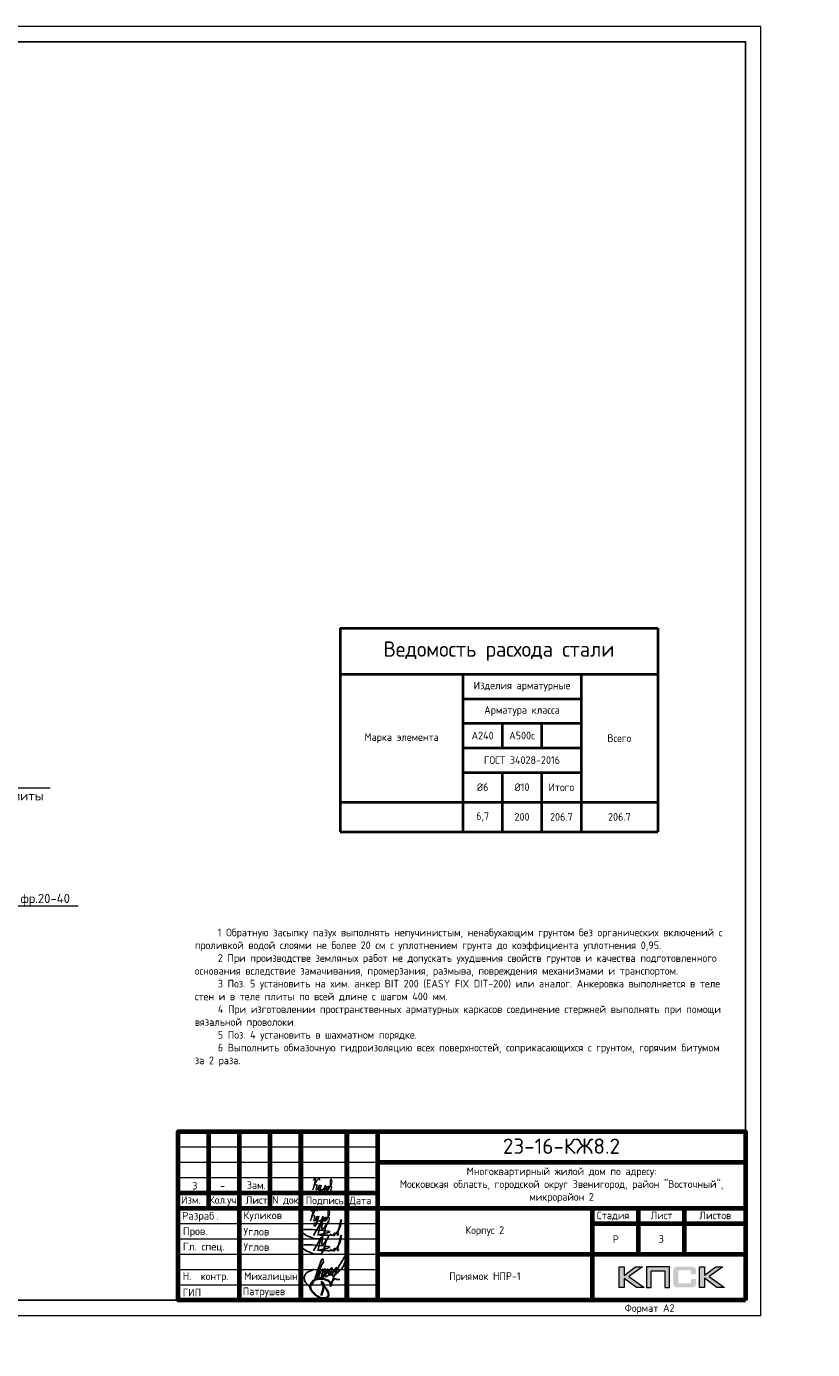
# Model space of a CAD drawing. Header units: millimetres. Extents: x 130535 to 3472113, y -231620 to 121434.
# Tile 48 of 133: x 380050 to 405678, y -8896 to 34210. Entities that reach past the tile are written whole.
import ezdxf
from ezdxf import colors
from ezdxf.entities.mleader import LeaderData, LeaderLine
from ezdxf.enums import TextEntityAlignment as Align
from ezdxf.math import Vec2, Vec3

# ---------------------------------------------------------------- set-up
doc = ezdxf.new("R2010")
doc.units = ezdxf.units.MM
for name, color, linetype, lineweight in [('0.15', 252, 'Continuous', 15), ('Standard', 7, 'Continuous', 25), ('АС-Таблицы', 7, 'Continuous', 20), ('Выноски', 20, 'Continuous', 20), ('Основная 0.6', 142, 'Continuous', 60), ('РАЗМЕРЫ', 1, 'Continuous', 9), ('Рамка', 7, 'Continuous', 70), ('Символы 0.20', 1, 'Continuous', 20), ('Текст', 7, 'Continuous', 25), ('Текст 0.25', 82, 'Continuous', 25), ('ТОНКИЕ', 7, 'Continuous', 9)]:
    doc.layers.add(name, color=color, linetype=linetype, lineweight=lineweight)
doc.layers.add('ТОЛСТЫЕ_ОСНОВНЫЕ', color=6, linetype='Continuous')
doc.styles.add('GOST-2.304_Type-B', font='GOST_Common.ttf')
doc.styles.add('style1', font='GOST_Common.ttf', dxfattribs={"height": 500})
doc.styles.add('ГОСТ', font='isocpeur.TTF')

# ---------------------------------------------------------------- blocks, each defined once
blk = doc.blocks.new('СЛОЖНЫЙ_ОБЪЕКТ_0')
at = {"layer": 'Standard', "color": 7, "linetype": 'Continuous', "lineweight": 25}
for points, start_tangent, end_tangent in [([(-5.888, 1.589), (-5.939, 1.691), (-5.972, 1.691), (-6.022, 1.617), (-6.064, 1.496), (-6.076, 1.414), (-6.076, 1.373), (-6.09, 1.219), (-6.071, 1.071), (-6.041, 1.003), (-6.009, 0.988), (-5.985, 1.012), (-5.95, 1.047), (-5.922, 1.075), (-5.915, 1.097), (-5.843, 1.207), (-5.798, 1.324), (-5.779, 1.438), (-5.77, 1.604), (-5.809, 1.746), (-5.833, 1.77), (-5.864, 1.752), (-5.885, 1.721), (-5.913, 1.566), (-5.919, 1.492), (-5.925, 1.334), (-5.906, 1.223), (-5.871, 1.161), (-5.807, 1.124), (-5.751, 1.203), (-5.713, 1.262), (-5.692, 1.316), (-5.66, 1.414), (-5.641, 1.525), (-5.625, 1.661), (-5.641, 1.808), (-5.657, 1.824), (-5.667, 1.824), (-5.695, 1.763), (-5.714, 1.672), (-5.725, 1.541), (-5.722, 1.421), (-5.665, 1.291), (-5.617, 1.276), (-5.55, 1.31), (-5.459, 1.426), (-5.4, 1.599), (-5.374, 1.864), (-5.388, 1.981), (-5.406, 1.999), (-5.432, 1.973), (-5.463, 1.934), (-5.509, 1.789), (-5.527, 1.661), (-5.508, 1.54), (-5.457, 1.473), (-5.411, 1.463), (-5.347, 1.501), (-5.271, 1.621), (-5.193, 1.738), (-5.143, 1.879), (-5.113, 2.032), (-5.113, 2.111), (-5.121, 2.138), (-5.14, 2.12), (-5.169, 2.039), (-5.206, 1.924), (-5.241, 1.787), (-5.254, 1.679), (-5.254, 1.582), (-5.237, 1.516), (-5.219, 1.498), (-5.191, 1.482), (-5.154, 1.519), (-5.086, 1.578), (-4.953, 1.776), (-4.759, 2.173), (-4.667, 2.981), (-4.667, 3.227), (-4.687, 3.262), (-4.715, 3.262), (-4.742, 3.235), (-4.777, 3.18), (-4.872, 2.956), (-4.891, 2.749), (-4.921, 2.579), (-4.956, 2.444), (-5.001, 2.097), (-5.045, 1.672), (-5.064, 1.441), (-5.075, 1.334), (-5.055, 1.102), (-5.04, 0.878), (-5.04, 0.777), (-5.052, 0.744), (-5.068, 0.75), (-5.077, 0.776), (-5.092, 0.804), (-5.084, 1.076), (-4.938, 1.346), (-4.909, 1.375), (-4.851, 1.355), (-4.78, 1.355), (-4.616, 1.413)], (-0.169301, 0.985564), (0.921845, 0.387559)), ([(-6.577, 1.472), (-6.789, 1.26), (-6.973, 1.076), (-7.024, 0.851), (-7.024, 0.746), (-6.996, 0.632), (-6.845, 0.434), (-6.702, 0.33), (-6.548, 0.258), (-6.432, 0.258), (-6.35, 0.355), (-6.314, 0.52), (-6.284, 0.767), (-6.284, 1.007), (-6.298, 1.279), (-6.31, 1.543), (-6.302, 2.038), (-6.285, 2.303), (-6.246, 2.371), (-6.174, 2.3), (-6.144, 2.003), (-6.194, 1.851)], (-0.677851, -0.735199), (-0.339746, -0.940517)), ([(-6.181, 2.142), (-6.172, 1.967), (-6.172, 1.841), (-6.18, 1.7), (-6.18, 1.412), (-6.17, 1.216), (-6.17, 1.117), (-6.148, 0.957), (-6.119, 0.827)], (0.06248, -0.998046), (0.223108, -0.974794)), ([(-6.329, 1.089), (-6.3, 1.083), (-6.267, 1.081), (-6.233, 1.097), (-6.195, 1.113), (-6.161, 1.123), (-6.143, 1.143), (-6.118, 1.168)], (0.983291, -0.18204), (0.7365, 0.676437))]:
    blk.add_spline(points, degree=3, dxfattribs=dict(at, start_tangent=start_tangent, end_tangent=end_tangent))
blk = doc.blocks.new('Роспись')
at = {"layer": 'Текст', "color": 4}
blk.add_lwpolyline([(4.18, 0.67), (6.68, 5.03), (5.62, 0.66)], dxfattribs=at)
for points in [[(7.11, 5.14), (7.17, 2.59), (9.02, 5.2), (8.57, 4.35), (6.55, -0.29), (0.19, 1.88), (9.09, 2.02)], [(11.23, 1.12), (12.72, 3.08), (13.28, 5.66), (11.96, 0.97)], [(9.09, 2.02), (9.4, 1.96), (6.15, 0.84), (8.42, 0.77), (8.9, 0.77)], [(8.9, 0.77), (8.97, 0.64), (9.94, 1.16)], [(9.94, 1.16), (9.82, 0.79), (10.85, 0.93)], [(10.85, 0.93), (11.13, 1.44), (11.23, 1.11), (10.92, 0.57), (10.85, 0.93)], [(11.23, 1.12), (11.03, 1.05), (10.98, 1.33), (11.05, 1.41)], [(11.96, 0.97), (12.16, 0.71), (12.34, 1.19), (12.03, 1.14), (11.96, 0.97)]]:
    blk.add_spline(points, degree=3, dxfattribs=at)
blk = doc.blocks.new('11')
at = {"layer": 'Выноски'}
for p, q in [((48016, 66806), (48038, 66823)), ((48038, 66823), (48060, 66786)), ((47885, 66608), (47944, 66700)), ((47944, 66700), (47962, 66737)), ((47962, 66737), (47989, 66781)), ((47989, 66781), (48016, 66806)), ((48060, 66786), (48058, 66769))]:
    blk.add_line(p, q, dxfattribs=at)
blk.add_lwpolyline([(47863, 66761), (47937, 66865), (47843, 66458), (47885, 66564), (47905, 66616), (47954, 66628), (47979, 66606), (47957, 66539), (47937, 66487), (47947, 66458), (47991, 66470), (48051, 66611), (48041, 66569), (48023, 66505), (48023, 66448), (48065, 66448), (48090, 66529), (48110, 66608), (48043, 66369), (47972, 66275), (47954, 66344), (47991, 66389), (48078, 66431), (48142, 66470), (48154, 66441), (48204, 66512), (48246, 66606), (48209, 66455), (48204, 66418), (48295, 66574), (48265, 66463), (48265, 66455), (48312, 66453), (48342, 66529), (48347, 66584), (48337, 66465), (48349, 66453), (48401, 66569), (48443, 66616), (48461, 66678), (48466, 66727), (48436, 66811), (48399, 66754), (48399, 66618), (48389, 66549), (48374, 66507), (48416, 66564), (48441, 66576), (48451, 66524), (48433, 66482), (48419, 66453), (48424, 66428), (48458, 66421)], dxfattribs=at)
blk = doc.blocks.new('A$Cd09756da')
h = blk.add_hatch(color=0)
h.paths.add_polyline_path([(-3363, 1089), (-3590, 1089), (-3962, 809), (-3962, 1089), (-4120, 1089), (-4120, 417), (-3962, 417), (-3962, 712), (-3560, 417), (-3308, 417), (-3809, 772)])
h.paths.add_polyline_path([(-3080, 963), (-2635, 963), (-2635, 417), (-2478, 417), (-2478, 1089), (-2645, 1089), (-3236, 1089), (-3236, 930), (-3236, 417), (-3080, 417)])
h.paths.add_polyline_path([(-1340, 1093), (-1498, 1093), (-1498, 420), (-1340, 420), (-1340, 716), (-938, 420), (-686, 420), (-1187, 776), (-741, 1093), (-968, 1093), (-1340, 813)])
at = {"true_color": 0x5f007f}
blk.add_hatch(color=206, dxfattribs=at).paths.add_polyline_path([(-1629, 1018), (-1631, 1026), (-1634, 1032), (-1638, 1038), (-1641, 1044), (-1644, 1049), (-1649, 1054), (-1653, 1059), (-1657, 1063), (-1662, 1066), (-1668, 1071), (-1674, 1074), (-1681, 1077), (-1688, 1079), (-1696, 1082), (-1703, 1084), (-1721, 1088), (-1741, 1091), (-1762, 1092), (-1786, 1093), (-2187, 1093), (-2210, 1092), (-2231, 1091), (-2251, 1088), (-2268, 1084), (-2276, 1082), (-2284, 1079), (-2291, 1077), (-2297, 1073), (-2303, 1071), (-2310, 1066), (-2315, 1063), (-2319, 1059), (-2323, 1054), (-2327, 1049), (-2331, 1044), (-2335, 1038), (-2337, 1032), (-2340, 1025), (-2343, 1018), (-2345, 1010), (-2348, 994), (-2351, 976), (-2353, 956), (-2353, 934), (-2353, 580), (-2353, 557), (-2351, 537), (-2348, 519), (-2345, 502), (-2343, 495), (-2340, 488), (-2337, 481), (-2335, 474), (-2331, 469), (-2327, 463), (-2323, 459), (-2319, 454), (-2315, 450), (-2309, 446), (-2303, 443), (-2297, 439), (-2291, 436), (-2283, 434), (-2276, 431), (-2268, 429), (-2251, 425), (-2231, 423), (-2209, 421), (-2187, 420), (-1786, 420), (-1762, 421), (-1741, 422), (-1721, 425), (-1704, 428), (-1696, 431), (-1688, 433), (-1681, 436), (-1674, 439), (-1668, 442), (-1662, 446), (-1657, 450), (-1653, 454), (-1649, 458), (-1644, 463), (-1641, 468), (-1638, 474), (-1634, 481), (-1631, 487), (-1629, 495), (-1626, 502), (-1623, 519), (-1620, 537), (-1619, 557), (-1618, 580), (-1618, 691), (-1775, 691), (-1775, 600), (-1775, 594), (-1776, 588), (-1777, 582), (-1779, 577), (-1781, 572), (-1783, 568), (-1786, 564), (-1789, 560), (-1792, 557), (-1797, 554), (-1801, 552), (-1806, 550), (-1811, 548), (-1817, 548), (-1824, 547), (-1830, 546), (-2153, 546), (-2159, 547), (-2164, 548), (-2168, 550), (-2172, 552), (-2176, 555), (-2180, 557), (-2183, 561), (-2186, 565), (-2189, 569), (-2191, 573), (-2193, 578), (-2194, 583), (-2196, 593), (-2197, 602), (-2197, 925), (-2197, 931), (-2196, 936), (-2195, 941), (-2193, 946), (-2192, 950), (-2190, 954), (-2187, 957), (-2185, 961), (-2181, 963), (-2178, 966), (-2173, 968), (-2169, 970), (-2164, 971), (-2160, 972), (-2154, 972), (-2149, 972), (-1830, 972), (-1824, 972), (-1817, 972), (-1812, 970), (-1807, 969), (-1802, 967), (-1797, 965), (-1793, 961), (-1790, 958), (-1786, 954), (-1783, 950), (-1781, 946), (-1779, 941), (-1777, 936), (-1776, 931), (-1775, 925), (-1775, 918), (-1775, 844), (-1618, 844), (-1618, 934), (-1619, 956), (-1620, 976), (-1623, 994), (-1627, 1010)])
at = {"color": 0, "lineweight": 0}
for points in [[(-4120, 417), (-4120, 1089), (-3962, 1089), (-3962, 809), (-3590, 1089), (-3363, 1089), (-3809, 772), (-3308, 417), (-3560, 417), (-3962, 712), (-3962, 417), (-4120, 417)], [(-3080, 417), (-3080, 963), (-2635, 963), (-2635, 417), (-2478, 417), (-2478, 1089), (-2645, 1089), (-3236, 1089), (-3236, 930), (-3236, 417), (-3080, 417)], [(-1498, 420), (-1498, 1093), (-1340, 1093), (-1340, 813), (-968, 1093), (-741, 1093), (-1187, 776), (-686, 420), (-938, 420), (-1340, 716), (-1340, 420), (-1498, 420)]]:
    blk.add_lwpolyline(points, close=True, dxfattribs=at)
at = {"lineweight": 35}
blk.add_lwpolyline([(-13508, 523), (-13547, 578), (-13600, 632), (-13677, 670), (-13759, 693), (-13818, 702), (-13912, 702), (-14016, 676), (-14099, 633), (-14147, 575), (-14180, 499), (-14196, 424), (-14178, 345), (-14125, 271), (-14070, 216), (-14013, 165), (-13943, 121), (-13865, 83), (-13793, 64), (-13740, 64), (-13666, 78), (-13601, 136), (-13593, 202), (-13604, 266), (-13651, 344), (-13699, 405), (-13737, 443), (-13779, 503), (-13800, 532), (-13813, 569), (-13820, 591), (-13820, 601), (-13802, 592), (-13787, 577), (-13771, 554), (-13766, 528), (-13766, 443), (-13775, 355), (-13799, 285), (-13814, 219), (-13841, 149)], dxfattribs=at)
at = {"layer": 'Рамка'}
for p, q in [((-17500, 3000), (-17500, 5500)), ((-16500, 0), (-16500, 5500)), ((-15500, 3000), (-15500, 5500)), ((-14500, 0), (-14500, 5500)), ((-14500, 5500), (-14500, 0)), ((-13000, 5500), (-13000, 0)), ((-13000, 0), (-13000, 5500)), ((-12000, 5500), (-12000, 0)), ((-12000, 4500), (0, 4500)), ((-18500, 3500), (-12000, 3500)), ((-18500, 3000), (0, 3000)), ((-5000, 3000), (-5000, 0)), ((-3500, 3000), (-3500, 1500)), ((-2000, 3000), (-2000, 1500)), ((-5000, 2500), (0, 2500)), ((-5000, 2500), (0, 2500)), ((-12000, 1500), (0, 1500))]:
    blk.add_line(p, q, dxfattribs=at)
at = {"layer": 'Рамка', "lineweight": 15}
for p, q in [((-18500, 5000), (-12000, 5000)), ((-18500, 4500), (-12000, 4500)), ((-18500, 4000), (-12000, 4000)), ((-18500, 2500), (-12000, 2500)), ((-18500, 2000), (-12000, 2000)), ((-18500, 1500), (-12000, 1500)), ((-18500, 1000), (-12000, 1000)), ((-18500, 500), (-12000, 500))]:
    blk.add_line(p, q, dxfattribs=at)
at = {"layer": 'Рамка'}
blk.add_lwpolyline([(0, 0), (-18500, 0), (-18500, 5500), (0, 5500)], close=True, dxfattribs=at)
at = {"color": 18, "true_color": 0x000000, "xscale": 100, "yscale": 100, "zscale": 100}
for p in [(-14508, 2045), (-14508, 1545)]:
    blk.add_blockref('Роспись', p, dxfattribs=at)
at = {"layer": '0.15', "xscale": 462, "yscale": 462, "zscale": 462, "rotation": 339.9822667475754}
blk.add_blockref('СЛОЖНЫЙ_ОБЪЕКТ_0', (-11452, -669), dxfattribs=at)
at = {"layer": 'Выноски'}
blk.add_blockref('11', (-62024, -63871), dxfattribs=at)
at = {"color": 7, "style": 'ГОСТ'}
for s, p in [('Разраб', (-18371, 2627)), ('.', (-17258, 2627))]:
    blk.add_text(s, height=250, dxfattribs=at).set_placement(p)
at = {"layer": 'РАЗМЕРЫ', "color": 7, "char_height": 250, "attachment_point": 4, "style": 'ГОСТ'}
for s, insert in [('{\\C256;Куликов}', (-16371, 2734)), ('Пров.', (-18346, 2215)), ('Углов', (-16371, 2234)), ('Гл. спец.', (-18346, 1715)), ('Углов', (-16371, 1734))]:
    blk.add_mtext_dynamic_manual_height_columns(s, width=2000, gutter_width=1250, heights=[0], dxfattribs=dict(at, insert=insert))
at = {"layer": 'РАЗМЕРЫ', "color": 7, "linetype": 'Continuous', "char_height": 250, "width": 2000, "attachment_point": 4, "style": 'GOST-2.304_Type-B'}
for s, insert in [(' Н.  контр.', (-18500, 750)), (' Михалицын', (-16500, 750)), (' ГИП', (-18500, 250)), ('Патрушев', (-16394, 255))]:
    blk.add_mtext(s, dxfattribs=dict(at, insert=insert))
at = {"layer": 'Текст', "color": 7, "style": 'ГОСТ'}
blk.add_text('23-16-КЖ8.2', height=500, dxfattribs=at).set_placement((-6003, 5019), align=Align.MIDDLE_CENTER)
at = {"layer": 'Текст', "color": 7, "style": 'GOST-2.304_Type-B'}
for s, p in [('Изм.', (-18400, 3141)), ('Кол.уч.', (-17490, 3143)), ('Лист', (-16298, 3139)), ('N док.', (-15435, 3141)), ('Подпись', (-14340, 3127)), ('Дата', (-12920, 3127)), ('Стадия', (-4850, 2640)), ('Лист', (-3100, 2640)), ('Листов', (-1508, 2640)), ('Р', (-4328, 1863))]:
    blk.add_text(s, height=250, dxfattribs=at).set_placement(p)
at = {"layer": 'Текст', "color": 7, "linetype": 'Continuous', "lineweight": 0, "char_height": 250, "attachment_point": 5, "style": 'GOST-2.304_Type-B'}
for s, insert, width in [('Многоквартирный жилой дом по адресу:\\PМосковская область, городской округ Звенигород, район "Восточный", микрорайон 2', (-6000, 3750), 12000), ('Корпус 2', (-8500, 2250), 7000)]:
    blk.add_mtext(s, dxfattribs=dict(at, insert=insert, width=width))
blk = doc.blocks.new('*U5')
at = {"layer": 'ТОЛСТЫЕ_ОСНОВНЫЕ'}
for p, q in [((8, 5), (8, 90)), ((8, 90), (20, 90)), ((13, 5), (13, 90)), ((8, 65), (20, 65)), ((8, 30), (20, 30)), ((20, 5), (8, 5))]:
    blk.add_line(p, q, dxfattribs=at)
at = {"layer": 'ТОЛСТЫЕ_ОСНОВНЫЕ', "color": 6}
blk.add_lwpolyline([(20, 5), (589, 5), (589, 415), (20, 415)], close=True, dxfattribs=at)
at = {"layer": 'ТОНКИЕ'}
blk.add_lwpolyline([(0, 0), (594, 0), (594, 420), (0, 420)], close=True, dxfattribs=at)
at = {"layer": 'Текст', "style": 'style1'}
for s, p in [('Взам.инв.№', (10.5, 77.5)), ('Подпись и дата', (10.5, 47.5)), ('Инв.№ подл.', (10.5, 17.5))]:
    blk.add_text(s, height=3, rotation=90, dxfattribs=at).set_placement(p, align=Align.MIDDLE)
blk.add_text('Формат А2', height=2.5, dxfattribs=at).set_placement((549.57, 1.2))
blk = doc.blocks.new('*T397')
at = {"layer": 'АС-Таблицы', "color": 0, "linetype": 'ByBlock', "lineweight": -2, "transparency": 16777216}
for p, q in [((0, 0), (1500, 0)), ((0, -1000), (1500, -1000))]:
    blk.add_line(p, q, dxfattribs=at)
at = {"layer": 'АС-Таблицы', "color": 0, "linetype": 'ByBlock', "lineweight": 50, "transparency": 16777216}
for p, q in [((0, 0), (0, -1000)), ((1500, 0), (1500, -1000))]:
    blk.add_line(p, q, dxfattribs=at)
at = {"layer": 'АС-Таблицы', "color": 0, "transparency": 16777216, "insert": (750, -500), "char_height": 250, "width": 1000, "attachment_point": 5, "style": 'ГОСТ'}
blk.add_mtext('3', dxfattribs=at)
blk = doc.blocks.new('*T396')
at = {"layer": 'Основная 0.6', "color": 0, "lineweight": 40, "transparency": 16777216}
for p, q in [((0, 0), (10350, 0)), ((0, 0), (0, -6633)), ((10350, 0), (10350, -6633)), ((0, -1500), (10350, -1500)), ((4000, -1500), (4000, -6633)), ((7850, -1500), (7850, -6633)), ((4000, -2300), (7850, -2300)), ((4000, -3100), (7850, -3100)), ((5283, -3100), (5283, -3900)), ((6567, -3100), (6567, -3900)), ((4000, -3900), (7850, -3900)), ((4000, -4700), (7850, -4700)), ((5283, -4700), (5283, -6633)), ((6567, -4700), (6567, -6633)), ((0, -5667), (10350, -5667)), ((0, -6633), (10350, -6633))]:
    blk.add_line(p, q, dxfattribs=at)
at = {"layer": 'Основная 0.6', "color": 0, "transparency": 16777216, "attachment_point": 5, "style": 'GOST-2.304_Type-B'}
for s, insert, char_height, width in [('Ведомость расхода стали', (5175, -750), 500, 10050), ('Изделия арматурные', (5925, -1900), 250, 3550), ('Арматура класса', (5925, -2700), 250, 3550), ('Марка элемента', (2000, -3583), 250, 3700), ('А240', (4642, -3500), 250, 983.33), ('А500с', (5925, -3500), 250, 983.33), ('Всего', (9100, -3583), 250, 2200), ('ГОСТ 34028-2016', (5925, -4300), 250, 3550), ('%%C6', (4642, -5183), 250, 983.33), ('%%C10', (5925, -5183), 250, 983.33), ('Итого', (7208, -5183), 250, 983.33), ('6,7', (4642, -6150), 250, 983.33), ('200', (5925, -6150), 250, 983.33), ('206.7', (7208, -6150), 250, 983.33), ('206.7', (9100, -6150), 250, 2200)]:
    blk.add_mtext(s, dxfattribs=dict(at, insert=insert, char_height=char_height, width=width))
blk = doc.blocks.new('_None')

msp = doc.modelspace()

# ---------------------------------------------------------------- block references
at = {"xscale": 100, "yscale": 100, "zscale": 100}
msp.add_blockref('*U5', (344595.6, -7790.1), dxfattribs=at)
for name, p in [('*T396', (390279.7, 14607.2)), ('*T397', (399995.6, -4790.1))]:
    msp.add_blockref(name, p)
at = {"lineweight": 50, "ltscale": 100}
msp.add_blockref('A$Cd09756da', (403495.6, -7290.1), dxfattribs=at)
at = {"layer": 'Выноски'}
msp.add_blockref('11', (341548.4, -70146.6), dxfattribs=at)

# ---------------------------------------------------------------- texts
at = {"insert": (153574.3, 18462.6), "char_height": 330, "attachment_point": 1, "style": 'ГОСТ'}
msp.add_mtext_dynamic_manual_height_columns('\\pi10055.14148;{\\H1.5152x;\\P\\pi7542.56108;Общие указания\\P\\pi1650;}1.^IРабочая документация разработана в соответствии с заданием на проектирование, требованиями действующих технических регламентов, стандартов, сводов правил и других документов, содержащих установленные требования.\\P2.^IРабочая документация выполнена в соответствии со следующими нормативными и техническими документами:\\P-^IСП 20.13330.2016 "Нагрузки и Воздействия";\\P-^IСП 63.13330.2012 "Бетонные и железобетонные конструкции. Основные положения";\\P-^IСП 22.13330.2016 "Основания зданий и сооружений";\\P-^IСП 45.13330.2012 "Земляные сооружения, основания и фундаменты".\\P3.   За относительную отметку 0,000 принята отметка чистого пола первого этажа.\\P4.^IПеречень видов работ, для которых необходимо составлять акты освидетельствования скрытых работ:\\P-^Iармирование конструкций;\\P-^Iосвидетельствование опалубки перед бетонированием;\\P-^Iвыполнение сварочных работ;\\P-^Iотбор контрольных проб бетона;\\P-^Iсоответствие законченных железобетонных конструкций проекту с отображением качества работ;\\P-^Iустройство монолитных конструкций, выполняемых в зимнее время;  \\P\\pi0;        -    устройство гидроизоляции;\\P\\pi1650;-^Iуплотнение грунтов и обратную засыпку.\\PЗапрещается выполнение последующих работ при отсутствии актов освидетельствования предшествующих скрытых работ во всех случаях.\\P\\pi0;        5. Проект рассчитан на производство работ в период положительных температур. В случае выполнения работ при отрицательных температурах необходимо выполнять требования СНиП часть 3 по производству работ и ППР.\\P        6. При минимальной температуре воздуха до минус 15°С допускается:\\P\\pi1650;-выдерживание бетона в конструкции методом термоса, при предварительном разогреве бетонной смеси;\\P -форсированный электроразогрев бетона в конструкции с повторным уплотнением.\\PПри минимальной температуре воздуха до минус 25°С допускается:\\P -обогрев бетона в греющей опалубке с помощью низкотемпературных электронагревателей;\\P -электродный сквозной прогрев бетона;\\P -электрообогрев с помощью греющего провода.', width=18460.283, gutter_width=5800, heights=[33815.2], dxfattribs=at)
at = {"color": 1, "linetype": 'Continuous', "lineweight": 30, "insert": (394995.6, -6540.1), "char_height": 250, "width": 7000, "attachment_point": 5, "style": 'GOST-2.304_Type-B'}
msp.add_mtext('{\\C256;Приямок НПР-1}', dxfattribs=at)
at = {"layer": 'Текст', "color": 7, "style": 'GOST-2.304_Type-B'}
for s, p in [('3', (385454.4, -3684.2)), ('Зам.', (387233.3, -3666.2)), ('-', (386364.4, -3682.7))]:
    msp.add_text(s, height=250, dxfattribs=at).set_placement(p)
at = {"layer": 'Текст 0.25', "insert": (385539.3, 4816.9), "char_height": 250, "attachment_point": 1, "style": 'GOST-2.304_Type-B'}
msp.add_mtext_dynamic_manual_height_columns('\\pi750;1 Обратную засыпку пазух выполнять непучинистым, ненабухающим грунтом без органических включений с проливкой водой слоями не более 20 см с уплотнением грунта до коэффициента уплотнения 0,95.\\P2 При производстве земляных работ не допускать ухудшения свойств грунтов и качества подготовленного основания вследствие замачивания, промерзания, размыва, повреждения механизмами и транспортом.\\P3 Поз. 5 установить на хим. анкер BIT 200 (EASY FIX DIT-200) или аналог. Анкеровка выполняется в теле стен и в теле плиты по всей длине с шагом 400 мм.\\P4 При изготовлении пространственных арматурных каркасов соединение стержней выполнять при помощи вязальной проволоки. \\P5 Поз. 4 установить в шахматном порядке.\\P6 Выполнить обмазочную гидроизоляцию всех поверхностей, соприкасающихся с грунтом, горячим битумом за 2 раза.', width=17507.725, gutter_width=1250, heights=[0], dxfattribs=at)

# ---------------------------------------------------------------- leaders
at = {"layer": 'Символы 0.20', "ltscale": 100}
ml = msp.add_multileader_mtext('Standard', dxfattribs=at)
ml.set_content('Труба Тр\\Pниз трубы в уровне верха плиты', color=256, style='ГОСТ')
ml.set_leader_properties(color=256, linetype='ByLayer', lineweight=-1)
ml.set_arrow_properties(name='NONE')
ml.build(insert=Vec2(0, 0))
ml.multileader.update_dxf_attribs({"text_left_attachment_type": 6, "text_right_attachment_type": 6, "dogleg_length": 2.5, "arrow_head_size": 45, "scale": 100})
ctx = ml.context
ctx.base_point, ctx.scale, ctx.char_height, ctx.arrow_head_size, ctx.landing_gap_size, ctx.plane_origin = Vec3(374236, 9404.1), 100, 300, 45, 22.5, Vec3(368339.5, 6093.6)
ctx.left_attachment, ctx.right_attachment = 6, 6
notes = []
notes.append((ctx, [(1, (1, 1, 0), (373986, 9404.1), (1, 0), 250, [(0, [(373346.6, 7763.7)], 0, [])])]))
ctx.mtext.insert, ctx.mtext.width, ctx.mtext.flow_direction = Vec3(374258.5, 9794.1), 6442.783, 5
ml = msp.add_multileader_mtext('Standard', dxfattribs=at)
ml.set_content('Щебень фр.20-40', color=256, style='ГОСТ')
ml.set_leader_properties(color=256, linetype='ByLayer', lineweight=-1)
ml.set_arrow_properties(name='NONE')
ml.build(insert=Vec2(0, 0))
ml.multileader.update_dxf_attribs({"text_left_attachment_type": 6, "text_right_attachment_type": 6, "dogleg_length": 2.5, "arrow_head_size": 45, "scale": 100})
ctx = ml.context
ctx.base_point, ctx.scale, ctx.char_height, ctx.arrow_head_size, ctx.landing_gap_size, ctx.plane_origin = Vec3(378255, 5560.4), 100, 300, 45, 22.5, Vec3(372358.5, 2249.9)
ctx.left_attachment, ctx.right_attachment = 6, 6
notes.append((ctx, [(1, (1, 1, 0), (378005, 5560.4), (1, 0), 250, [(0, [(376254, 6986.9)], 0, [])])]))
ctx.mtext.insert, ctx.mtext.width, ctx.mtext.flow_direction = Vec3(378277.5, 5950.4), 2129.129, 5
for ctx, leaders in notes:
    for number, flags, end, landing, length, lines in leaders:
        leader = LeaderData()
        leader.index, (leader.has_last_leader_line, leader.has_dogleg_vector, leader.attachment_direction) = number, flags
        leader.last_leader_point, leader.dogleg_vector, leader.dogleg_length = Vec3(end), Vec3(landing), length
        for number, points, colour, breaks in lines:
            line = LeaderLine()
            line.index, line.vertices, line.color, line.breaks = number, Vec3.list(points), colors.encode_raw_color(colour), breaks
            leader.lines.append(line)
        ctx.leaders.append(leader)

doc.saveas('drawing.dxf')
